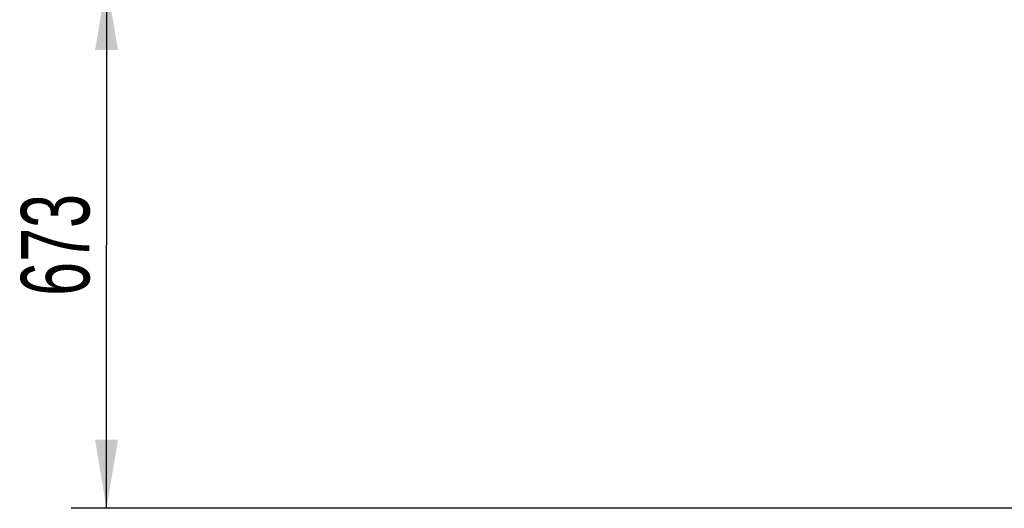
# Model space of a CAD drawing. Header units: millimetres. Extents: x 0 to 1189, y 0 to 841.
# Tile 13 of 31: x 100 to 151, y 268 to 293. Entities that reach past the tile are written whole.
import ezdxf
from ezdxf.enums import TextEntityAlignment as Align

# ---------------------------------------------------------------- set-up
doc = ezdxf.new("R2010")
doc.units = ezdxf.units.MM
doc.header["$LTSCALE"] = 65.395
doc.layers.get('0').update_dxf_attribs({"linetype": 'CONTINUOUS'})
doc.styles.get("Standard").update_dxf_attribs({"font": 'txt', "width": 0.6})
doc.dimstyles.new('DIMSTYLE_5', dxfattribs={"dimtxt": 3.5, "dimasz": 3.5, "dimexe": 1.8, "dimexo": 0, "dimgap": 0.875, "dimtad": 1, "dimlfac": 25, "dimdsep": 46, "dimtxsty": 'Standard', "dimblk": '_FILLED', "dimblk1": '_FILLED', "dimblk2": '_FILLED', "dimcen": 0.09, "dimadec": 0, "dimazin": 0, "dimtp": 0.8, "dimtm": 0.8, "dimtfac": 1, "dimtofl": 0, "dimtmove": 0, "dimatfit": 3, "dimldrblk": '_FILLED', "dimfxl": 1, "dimtolj": 1, "dimarcsym": 0})

# ---------------------------------------------------------------- blocks, each defined once
blk = doc.blocks.new('_FILLED')
at = {"color": 0, "linetype": 'ByBlock'}
blk.add_solid([(0, 0), (-1, 0.167), (-1, -0.167)], dxfattribs=at)
blk = doc.blocks.new('*D20')
at = {"color": 2, "linetype": 'Continuous'}
for p, q in [((119.28, 294.92), (103, 294.92)), ((104.8, 294.92), (104.8, 281.46)), ((104.8, 268), (104.8, 281.46)), ((170.815, 268), (103, 268))]:
    blk.add_line(p, q, dxfattribs=at)
at = {"color": 2, "linetype": 'Continuous', "xscale": 3.5, "yscale": 3.5, "zscale": 3.5}
for p, rotation in [((104.8, 294.92), 90), ((104.8, 268), 270)]:
    blk.add_blockref('_FILLED', p, dxfattribs=dict(at, rotation=rotation))
at = {"color": 2, "linetype": 'Continuous', "width": 0.666667}
blk.add_text('673', height=3.5, rotation=90, dxfattribs=at).set_placement((103.925, 281.46), align=Align.CENTER)

msp = doc.modelspace()

# ---------------------------------------------------------------- dimensions: what is measured, and where the dimension line sits
at = {"color": 2, "linetype": 'Continuous'}
dim = msp.add_linear_dim(base=(104.8, 294.92), p1=(170.81492, 268), p2=(119.28, 294.92), angle=90, dimstyle='DIMSTYLE_5', dxfattribs=at)
dim.commit()
dim.dimension.update_dxf_attribs({"geometry": '*D20', "text_midpoint": (104.8, 281.12666), "dimtype": 160})

doc.saveas('drawing.dxf')
